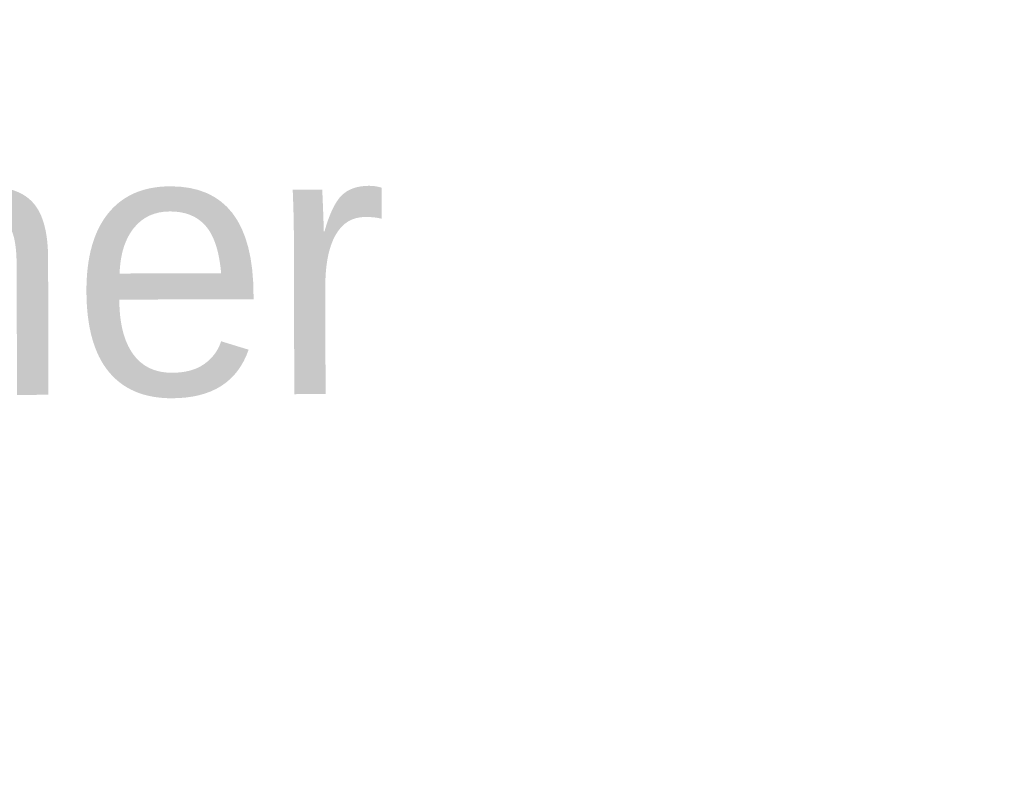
# Model space of a CAD drawing. Extents: x 0 to 1135, y 0 to 420.
# Tile 40 of 52: x 1109 to 1122, y 62 to 71. Entities that reach past the tile are written whole.
import ezdxf
from ezdxf.enums import TextEntityAlignment as Align

# ---------------------------------------------------------------- set-up
doc = ezdxf.new("R2010")
doc.units = 0
doc.header["$LTSCALE"] = 2
doc.header["$MEASUREMENT"] = 0
doc.linetypes.add('AUSGEZOGEN', pattern=[0])
doc.layers.add('FBR', color=8, linetype='CONTINUOUS')
doc.layers.add('LEGENDE', color=7, linetype='AUSGEZOGEN')
doc.styles.add('UNIR-O', font='unir_o.shx')

msp = doc.modelspace()

# ---------------------------------------------------------------- linework, layer by layer
at = {"layer": 'FBR'}
for points in [[(88.009, 187.528, 0), (104.839, 188.975, 0), (166.439, 194.269, -0.000002), (228.71, 199.62, 0.000002), (290.98, 204.971, 0.000001), (321.649, 207.607, 0.000001), (340.796, 209.253, 0.000002), (353.251, 210.323, -0.000001), (365.705, 211.394, -0.000007)], [(87.666, 191.514, 0), (104.497, 192.96, 0), (166.097, 198.254, -0.000002), (228.367, 203.605, 0.000002), (290.638, 208.957, 0.000001), (321.307, 211.592, 0.000001), (340.454, 213.238, 0.000002), (352.908, 214.308, -0.000001), (365.363, 215.379, -0.000007)], [(377.816, 216.449, 0.000001), (390.27, 217.519, 0.000044)], [(378.159, 212.464, 0.000001), (390.613, 213.534, 0.000044)]]:
    msp.add_lwpolyline(points, format="xyb", dxfattribs=at)

# ---------------------------------------------------------------- texts
at = {"layer": 'LEGENDE', "style": 'UNIR-O'}
msp.add_text('Ing.-Büro Lars Kustner', height=3.5, rotation=0.1472, dxfattribs=at).set_placement((1090.68, 66.497), align=Align.CENTER)

doc.saveas('drawing.dxf')
